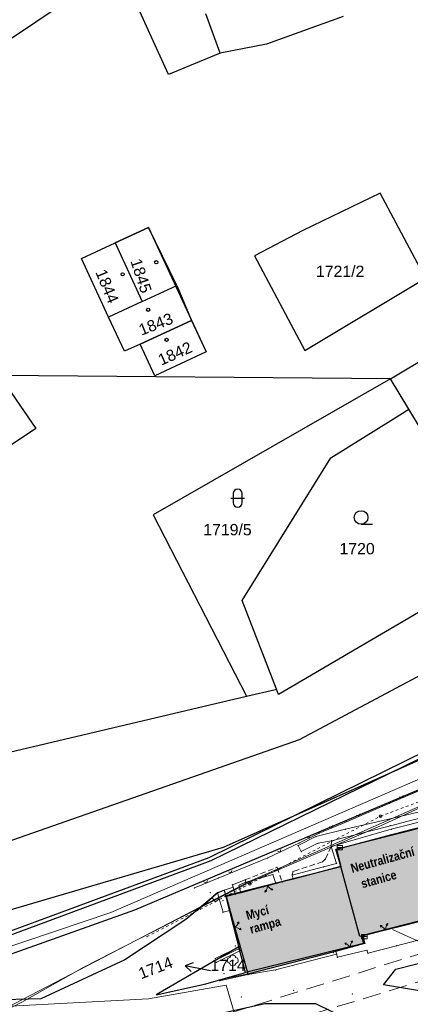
# Model space of a CAD drawing. Header units: metres. Extents: x -535942 to -530626, y -1087729 to -1086275.
# Tile 20 of 247: x -534478 to -534435, y -1086970 to -1086862. Entities that reach past the tile are written whole.
import ezdxf
from ezdxf.enums import TextEntityAlignment as Align

# ---------------------------------------------------------------- set-up
doc = ezdxf.new("R2010")
doc.units = ezdxf.units.M
for name, pattern in [('B_CARA_03', [3, 2, -1]), ('C_1', [0.6, 0.3, -0.3]), ('C_2', [0.9, 0.6, -0.3])]:
    doc.linetypes.add(name, pattern=pattern)
for name, color, linetype in [('15', 7, 'Continuous'), ('17', 7, 'Continuous'), ('18', 7, 'Continuous'), ('2', 7, 'Continuous'), ('23', 7, 'Continuous'), ('25', 7, 'Continuous'), ('8', 7, 'Continuous'), ('_blok katastr', 7, 'Continuous'), ('_blok podklad SS', 7, 'Continuous'), ('_blok SS sítě', 7, 'Continuous'), ('_blok zaměření - nové', 7, 'Continuous'), ('AG_srafy SS budovy', 252, 'Continuous')]:
    doc.layers.add(name, color=color, linetype=linetype)
for name, color, linetype, lineweight in [('AG plyn', 251, 'G_POTR_632_PN', 13), ('AG silno NN', 251, 'G_VED_660_PN', 13), ('AG slabo podzemni', 251, 'G_VED_670_PN', 13), ('AG_SS náhon', 251, 'B_CARA_03', 13), ('AG_SS voda pitna', 251, 'G_POTR_616_PN', 13), ('Standard', 240, 'Continuous', 5)]:
    doc.layers.add(name, color=color, linetype=linetype, lineweight=lineweight)
doc.layers.add('AG revizni oblacek', color=111, linetype='Continuous', plot=False)
for name, color, linetype, true_color in [('BT_BPEJ', 7, 'Continuous', 0x7fffff), ('BT_hranice_parcel', 7, 'Continuous', 0x007f00), ('BT_mapove_znacky', 7, 'Continuous', 0x007f00), ('BT_text_parcel', 7, 'Continuous', 0x007f00), ('BT_vnitrni_kresby', 7, 'Continuous', 0x007f00)]:
    doc.layers.add(name, color=color, linetype=linetype, true_color=true_color)
doc.layers.add('BT_hranice_budov', color=7, linetype='Continuous', lineweight=30, true_color=0x007f00)
doc.layers.get('17').off()
doc.styles.add('Arial', font='arialbd.ttf')
doc.styles.add('BT_text_mapy_m', font='arial.ttf', dxfattribs={"height": 5})
doc.linetypes.add('G_POTR_616_PN', pattern='A,0.5,-1,2,-6.5,[2,hpfmlin.shx,S=1,R=0,X=0,Y=0],-6.5,2,-1,0.5', length=20)
doc.linetypes.add('G_POTR_632_PN', pattern='A,0.5,-1,2,-6.5,[13,hpfmlin.shx,S=1,R=0,X=0,Y=0],-6.5,2,-1,0.5', length=20)
doc.linetypes.add('G_VED_660_PN', pattern='A,0.5,-1,2,-6.5,[28,hpfmlin.shx,S=1,R=0,X=0,Y=0],-6.5,2,-1,0.5', length=20)
doc.linetypes.add('G_VED_670_PN', pattern='A,0.5,-1,2,-6.5,[31,hpfmlin.shx,S=1,R=0,X=0,Y=0],-6.5,2,-1,0.5', length=20)

# ---------------------------------------------------------------- blocks, each defined once
blk = doc.blocks.new('BT_symbol_304')
at = {"layer": 'BT_mapove_znacky', "lineweight": -3}
blk.add_line((0, 0), (1.25, 0), dxfattribs=at)
blk.add_circle((0, 0.75), 0.75, dxfattribs=at)
blk = doc.blocks.new('BT_symbol_404')
at = {"layer": 'BT_mapove_znacky', "lineweight": -3}
blk.add_circle((0, 0), 0.175, dxfattribs=at)
blk = doc.blocks.new('BT_symbol_316')
at = {"layer": 'BT_mapove_znacky', "lineweight": -3}
blk.add_line((-0.75, 1), (0.75, 1), dxfattribs=at)
blk.add_lwpolyline([(0, 0), (0.1913, 0.0381), (0.3536, 0.1464), (0.4619, 0.3087), (0.5, 0.5), (0.5, 1.5), (0.4619, 1.6913), (0.3536, 1.8536), (0.1913, 1.9619), (0, 2), (-0.1913, 1.9619), (-0.3536, 1.8536), (-0.4619, 1.6913), (-0.5, 1.5), (-0.5, 0.5), (-0.4619, 0.3087), (-0.3536, 0.1464), (-0.1913, 0.0381), (0, 0)], dxfattribs=at)
blk = doc.blocks.new('BT_symbol_arrow')
at = {"layer": 'BT_text_parcel', "lineweight": -3}
for p in [(-0.5, 1.7), (0, 0), (0.5, 1.7)]:
    blk.add_line(p, (0, 2.5), dxfattribs=at)
blk = doc.blocks.new('_KATASTR')
at = {"layer": 'BT_BPEJ', "lineweight": -3}
blk.add_lwpolyline([(-534567.99, -1086985.9), (-534456, -1086953), (-534436.78, -1086944.4), (-534394.5, -1086925.5), (-534377.62, -1086916.03), (-534353.5, -1086902.5), (-534344.98, -1086895.04), (-534338.35, -1086889.24), (-534337.5, -1086888.5), (-534101, -1086732), (-533977.7, -1086657.11), (-533966, -1086650), (-533802, -1086557.5)], dxfattribs=at)
at = {"layer": 'BT_hranice_budov', "lineweight": -3}
for points in [[(-534511.6, -1086869.72), (-534510.78, -1086870.95), (-534504.3, -1086866.71), (-534502.4, -1086865.44), (-534495.32, -1086860.7), (-534488.38, -1086856.05), (-534486.52, -1086854.81), (-534480, -1086850.44), (-534473.7, -1086859.85), (-534489.03, -1086870.11), (-534504.38, -1086880.39), (-534505.28, -1086879.14), (-534520.1, -1086889.09), (-534526.43, -1086879.66), (-534519.88, -1086875.27), (-534518.03, -1086874.03), (-534511.6, -1086869.72)], [(-534464.98, -1086892.72), (-534461.17, -1086890.95), (-534464.31, -1086884.54), (-534467.98, -1086886.24)], [(-534468.7, -1086894.44), (-534471.7, -1086887.96), (-534467.98, -1086886.24), (-534464.98, -1086892.72), (-534468.7, -1086894.44)], [(-534461.17, -1086890.95), (-534459.56, -1086894.81)], [(-534465.22, -1086897.43), (-534466.95, -1086898.23), (-534468.7, -1086894.44)], [(-534459.56, -1086894.81), (-534457.94, -1086898.3), (-534463.6, -1086900.92), (-534465.22, -1086897.43), (-534459.56, -1086894.81)], [(-534433.11, -1086898.58), (-534432.88, -1086898.96), (-534429.46, -1086896.9), (-534423.38, -1086906.84), (-534426.82, -1086908.93), (-534426.58, -1086909.31), (-534431.09, -1086912.05), (-534435.57, -1086904.63), (-534437.59, -1086901.28), (-534433.11, -1086898.58)], [(-534443.09, -1086955.13), (-534443.61, -1086953.21), (-534416.87, -1086946.43), (-534414.19, -1086955.97), (-534440.78, -1086962.8), (-534440.98, -1086962.85), (-534443.09, -1086955.13)]]:
    blk.add_lwpolyline(points, dxfattribs=at)
at = {"layer": 'BT_hranice_parcel', "lineweight": -3}
for points in [[(-533930.39, -1086626.94), (-533977.71, -1086657.09), (-534027.69, -1086688.36), (-534051.88, -1086704.35), (-534053, -1086704.99), (-534093.1, -1086730.54), (-534099.49, -1086734.79), (-534123.96, -1086749.86), (-534172.7, -1086780.69), (-534236.19, -1086822.11), (-534301.1, -1086864.48), (-534361.33, -1086904.52), (-534389.95, -1086921.75), (-534421.31, -1086936.84), (-534457.42, -1086954.5), (-534485.18, -1086964.81)], [(-534493.78, -1086969.89), (-534465.8, -1086959.93), (-534429.9, -1086944.73), (-534384.85, -1086920.69), (-534356.67, -1086902.53), (-534277.7, -1086851.96), (-534273.32, -1086849.11), (-534236.73, -1086825.56), (-534052.87, -1086705.47), (-533854.49, -1086591.17)], [(-534338.12, -1086898.49), (-534383.25, -1086923.8), (-534389.49, -1086927.26), (-534399, -1086935.91), (-534403.22, -1086942.24), (-534405.72, -1086949.33), (-534407.13, -1086958.44), (-534408.09, -1086961.55), (-534410.53, -1086965.99), (-534414.49, -1086969.52), (-534420.58, -1086971.17), (-534438.35, -1086968.22), (-534436.99, -1086966.48), (-534427.74, -1086964.13), (-534413.07, -1086960.36), (-534414.19, -1086955.97)], [(-534504.3, -1086866.71), (-534504.89, -1086865.82), (-534503, -1086864.55), (-534502.4, -1086865.44), (-534495.32, -1086860.7), (-534488.38, -1086856.05), (-534488.72, -1086855.54), (-534486.86, -1086854.29), (-534486.52, -1086854.81), (-534480, -1086850.44), (-534473.7, -1086859.85), (-534489.03, -1086870.11), (-534504.38, -1086880.39), (-534505.28, -1086879.14), (-534520.1, -1086889.09), (-534526.43, -1086879.66), (-534519.88, -1086875.27), (-534520.56, -1086874.24), (-534518.72, -1086873.01), (-534518.03, -1086874.03), (-534511.6, -1086869.72), (-534510.78, -1086870.95), (-534504.3, -1086866.71)], [(-534456.39, -1086865.28), (-534462.08, -1086867.67), (-534468.43, -1086853.64)], [(-534442.8, -1086861.23), (-534451.27, -1086864.29), (-534456.39, -1086865.28), (-534457.96, -1086860.96)], [(-534452.58, -1086887.68), (-534447.06, -1086898.13), (-534433.75, -1086890.15), (-534438.74, -1086880.75), (-534447.25, -1086884.87), (-534452.58, -1086887.68)], [(-534471.7, -1086887.96), (-534467.98, -1086886.24), (-534464.31, -1086884.54), (-534457.94, -1086898.3)], [(-534467.98, -1086886.24), (-534464.98, -1086892.72), (-534461.17, -1086890.95), (-534464.31, -1086884.54)], [(-534464.98, -1086892.72), (-534468.7, -1086894.44), (-534471.7, -1086887.96)], [(-534461.17, -1086890.95), (-534459.56, -1086894.81), (-534465.22, -1086897.43), (-534466.95, -1086898.23), (-534468.7, -1086894.44)], [(-534459.56, -1086894.81), (-534457.94, -1086898.3), (-534463.6, -1086900.92), (-534465.22, -1086897.43)], [(-534431.09, -1086912.05), (-534435.57, -1086904.63), (-534437.59, -1086901.28), (-534433.11, -1086898.58), (-534432.88, -1086898.96), (-534429.46, -1086896.9), (-534423.38, -1086906.84)], [(-534480.78, -1086900.9), (-534476.74, -1086906.74), (-534522.7, -1086937.58), (-534526.51, -1086931.52)], [(-534437.59, -1086901.28), (-534480.78, -1086900.9)], [(-534437.59, -1086901.28), (-534463.79, -1086916.29), (-534453.47, -1086936.33), (-534450.29, -1086935.58), (-534450.17, -1086935.55), (-534453.94, -1086925.74), (-534444.18, -1086909.98), (-534437.25, -1086905.67), (-534435.57, -1086904.63)], [(-534425.29, -1086921.66), (-534449.94, -1086936.15), (-534450.17, -1086935.55)], [(-534563.5, -1086945.29), (-534552.14, -1086962.97), (-534521.86, -1086952.47), (-534453.47, -1086936.33)], [(-534414.19, -1086955.97), (-534440.78, -1086962.8), (-534440.57, -1086963.62), (-534453.59, -1086966.84), (-534455.75, -1086958.32), (-534443.09, -1086955.13), (-534443.61, -1086953.21), (-534416.87, -1086946.43), (-534414.19, -1086955.97)], [(-534455.75, -1086958.32), (-534455.92, -1086957.74), (-534456.66, -1086958.04), (-534460.16, -1086961), (-534466.92, -1086965.43), (-534476.18, -1086969.74), (-534483.09, -1086969.92), (-534491.78, -1086971.43), (-534510.11, -1086975.99), (-534554.58, -1086987.18), (-534619.89, -1087003.79), (-534621.82, -1087003.3), (-534622.81, -1087002.07), (-534623.91, -1086997.97), (-534624.74, -1086998.19)], [(-534453.59, -1086966.84), (-534454.31, -1086964), (-534463.46, -1086969.31), (-534458.11, -1086968.12), (-534453.59, -1086966.84)], [(-534482.38, -1086973.37), (-534475.68, -1086973.27), (-534469.34, -1086973.52), (-534462.2, -1086972.65), (-534451.47, -1086970.27), (-534445.85, -1086970.28), (-534442.33, -1086972), (-534440.12, -1086974.31), (-534440.52, -1086975.85), (-534441.52, -1086976.59), (-534517.36, -1086995.86)]]:
    blk.add_lwpolyline(points, dxfattribs=at)
at = {"layer": 'BT_text_parcel', "lineweight": -3}
blk.add_line((-534457.46, -1086966.67), (-534457.81, -1086966.6), dxfattribs=at)
at = {"layer": 'BT_vnitrni_kresby', "lineweight": -3}
for points in [[(-534447.62, -1086941.11), (-534394.75, -1086912.9)], [(-534457.61, -1086954.12), (-534421.54, -1086936.37)], [(-534518.92, -1086966.05), (-534447.62, -1086941.11)], [(-534485.28, -1086964.37), (-534457.61, -1086954.12)], [(-534440.98, -1086962.85), (-534443.09, -1086955.13)], [(-534440.78, -1086962.8), (-534440.98, -1086962.85)]]:
    blk.add_lwpolyline(points, dxfattribs=at)
at = {"layer": 'BT_mapove_znacky', "lineweight": -3}
for name, p in [('BT_symbol_404', (-534463.44, -1086888.39)), ('BT_symbol_404', (-534467.15, -1086889.73)), ('BT_symbol_404', (-534464.33, -1086893.64)), ('BT_symbol_404', (-534462.3, -1086896.96)), ('BT_symbol_316', (-534454.45, -1086915.44)), ('BT_symbol_304', (-534440.84, -1086917.33))]:
    blk.add_blockref(name, p, dxfattribs=at)
at = {"layer": 'BT_text_parcel', "lineweight": -3, "rotation": 78.32000000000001}
blk.add_blockref('BT_symbol_arrow', (-534457.81, -1086966.6), dxfattribs=at)
at = {"layer": 'BT_text_parcel', "lineweight": -3, "style": 'BT_text_mapy_m'}
for s, rotation, p in [('1845', 288.31, (-534466.31, -1086888.24)), ('1844', 292.41, (-534470.17, -1086889.48)), ('1843', 21.29, (-534465.07, -1086896.51)), ('1842', 24.01, (-534462.89, -1086899.83))]:
    blk.add_text(s, height=1.25, rotation=rotation, dxfattribs=at).set_placement(p)
for s, p in [('1721/2', (-534443.15, -1086890.02)), ('1719/5', (-534455.58, -1086918.55))]:
    blk.add_text(s, height=1.25, dxfattribs=at).set_placement(p, align=Align.CENTER)
for s, p in [('1720', (-534443.22, -1086920.65)), ('1714', (-534457.46, -1086966.67))]:
    blk.add_text(s, height=1.25, dxfattribs=at).set_placement(p)
blk.add_text('1714', height=1.25, rotation=20.81, dxfattribs=at).set_placement((-534461.48, -1086966.22), align=Align.RIGHT)
blk = doc.blocks.new('náhon')
at = {"layer": 'AG_SS náhon'}
for p, q in [((-534419.19, -1086960.03), (-534489.91, -1086982.15)), ((-534418.6, -1086963), (-534489.18, -1086984.61))]:
    blk.add_line(p, q, dxfattribs=at)
blk = doc.blocks.new('ss pitná voda')
at = {"layer": 'AG_SS voda pitna', "ltscale": 0.7}
blk.add_line((-534403.49, -1086977.62), (-534437.39, -1086962.08), dxfattribs=at)
blk = doc.blocks.new('ss plyn')
at = {"layer": 'AG plyn', "color": 251, "lineweight": 15, "ltscale": 0.5}
for p, q in [((-534425.68, -1086944.65), (-534438.7, -1086950.65)), ((-534438.7, -1086950.65), (-534453.04, -1086956.84)), ((-534453.04, -1086956.84), (-534471.41, -1086966.24)), ((-534471.41, -1086966.24), (-534478.25, -1086970.12)), ((-534478.25, -1086970.12), (-534490.11, -1086975.99))]:
    blk.add_line(p, q, dxfattribs=at)
blk = doc.blocks.new('SS nízké napětí')
at = {"layer": 'AG silno NN', "ltscale": 0.7}
for p, q in [((-534425.68272, -1086944.64934), (-534453.18305, -1086956.80683)), ((-534453.18305, -1086956.80683), (-534490.10637, -1086975.99277))]:
    blk.add_line(p, q, dxfattribs=at)
blk = doc.blocks.new('ss sdělovací kabel')
at = {"layer": 'AG slabo podzemni', "ltscale": 0.7}
for p, q in [((-534468.45583, -1086960.21976), (-534428.4833, -1086942.91347)), ((-534492.62104, -1086968.39596), (-534468.45583, -1086960.21976)), ((-534455.7076, -1086968.24702), (-534464.27776, -1086969.7535)), ((-534453.69897, -1086975.10984), (-534455.7076, -1086968.24702)), ((-534464.27776, -1086969.7535), (-534486.57355, -1086970.9252))]:
    blk.add_line(p, q, dxfattribs=at)
blk = doc.blocks.new('Z58')
at = {"color": 0, "lineweight": -2}
for p, q in [((-0.45, 0.6), (-0.24, 0.42)), ((-0.45, 0.6), (-0.36, 0.39)), ((-0.45, 0.6), (-0.24, 0.54)), ((-0.24, 0.42), (-0.12, 0.24)), ((-0.12, 0.24), (0, 0)), ((0, 0), (0.12, 0.24)), ((0.12, 0.24), (0.24, 0.42)), ((0.24, 0.42), (0.45, 0.6)), ((0.45, 0.6), (0.24, 0.54)), ((0.45, 0.6), (0.36, 0.39))]:
    blk.add_line(p, q, dxfattribs=at)
blk = doc.blocks.new('Z38')
at = {"color": 0, "lineweight": -2}
for p, q in [((0.3, 0.24), (-0.3, 0.24)), ((-0.3, 0.24), (-0.3, -0.24)), ((-0.3, 0), (0.3, 0)), ((0.3, -0.24), (0.3, 0.24)), ((-0.3, -0.24), (0.3, -0.24))]:
    blk.add_line(p, q, dxfattribs=at)
blk = doc.blocks.new('Z212')
at = {"color": 0, "lineweight": -2}
for p, q in [((-0.21, 0.21), (0, 0)), ((0, 0), (0.21, 0.21))]:
    blk.add_line(p, q, dxfattribs=at)
blk = doc.blocks.new('Z24')
at = {"color": 0, "lineweight": -2}
for p, q in [((-0.6, 0.06), (-0.57, 0.15)), ((-0.6, -0.06), (-0.6, 0.06)), ((-0.57, 0.15), (-0.51, 0.24)), ((-0.51, 0.24), (-0.33, 0.33)), ((-0.33, 0.33), (-0.27, 0.45)), ((-0.27, 0.45), (-0.21, 0.54)), ((-0.21, 0.54), (-0.06, 0.6)), ((-0.06, 0.6), (0.06, 0.6)), ((-0.03, -0.03), (-0.03, 0.03)), ((-0.03, 0.03), (0.03, 0.03)), ((0.03, 0.03), (0.03, -0.03)), ((0.06, 0.6), (0.21, 0.54)), ((0.21, 0.54), (0.27, 0.45)), ((0.27, 0.45), (0.33, 0.33)), ((0.33, 0.33), (0.51, 0.24)), ((0.51, 0.24), (0.57, 0.15)), ((0.57, 0.15), (0.6, 0.06)), ((0.6, 0.06), (0.6, -0.06)), ((-0.54, -0.21), (-0.6, -0.06)), ((-0.45, -0.27), (-0.54, -0.21)), ((-0.33, -0.33), (-0.45, -0.27)), ((-0.24, -0.51), (-0.33, -0.33)), ((-0.15, -0.57), (-0.24, -0.51)), ((-0.06, -0.6), (-0.15, -0.57)), ((0.06, -0.6), (-0.06, -0.6)), ((0.03, -0.03), (-0.03, -0.03)), ((0.15, -0.57), (0.06, -0.6)), ((0.24, -0.51), (0.15, -0.57)), ((0.33, -0.33), (0.24, -0.51)), ((0.45, -0.27), (0.33, -0.33)), ((0.54, -0.21), (0.45, -0.27)), ((0.6, -0.06), (0.54, -0.21))]:
    blk.add_line(p, q, dxfattribs=at)
blk = doc.blocks.new('Z15')
at = {"layer": '23', "color": 0, "lineweight": -2}
blk.add_circle((0, 0), 0.15, dxfattribs=at)
blk = doc.blocks.new('Zaměření - zekan')
at = {"layer": 'AG_srafy SS budovy', "transparency": 33554602}
h = blk.add_hatch(color=256, dxfattribs=at)
h.dxf.hatch_style = 1
h.paths.add_polyline_path([(-534453.32, -1086966.97), (-534443.64, -1086964.47), (-534440.42, -1086963.61), (-534440.62, -1086962.77), (-534438.16, -1086962.14), (-534435.9, -1086961.56), (-534432.06, -1086960.58), (-534428.7, -1086959.69), (-534425.4, -1086958.85), (-534423.57, -1086958.39), (-534414.04, -1086955.97), (-534414.64, -1086953.75), (-534414.91, -1086952.73), (-534415.05, -1086952.24), (-534415.31, -1086951.23), (-534416.63, -1086946.34), (-534428.91, -1086949.44), (-534437.35, -1086951.61), (-534443.56, -1086953.24), (-534443.06, -1086955.13), (-534448.34, -1086956.52), (-534449.54, -1086956.83), (-534450.23, -1086957.02), (-534451.64, -1086957.39), (-534454.12, -1086958.04), (-534454.72, -1086958.19), (-534455.72, -1086958.46), (-534455.29, -1086960.06), (-534454.35, -1086963.34), (-534454.18, -1086963.96), (-534454.14, -1086964.1), (-534454.06, -1086964.37)])
h.paths.add_polyline_path([(-534449.11, -1086987.51), (-534445.79, -1086986.66), (-534443.94, -1086986.15), (-534443.97, -1086986.04), (-534442.31, -1086985.61), (-534441.18, -1086985.31), (-534431.78, -1086982.86), (-534426.34, -1086981.45), (-534426.27, -1086981.61), (-534423.23, -1086980.83), (-534421.04, -1086980.23), (-534414.29, -1086978.5), (-534410.17, -1086977.42), (-534409.67, -1086979.54), (-534407.98, -1086979.1), (-534405.71, -1086987.99), (-534405.64, -1086987.96), (-534405.57, -1086988.16), (-534405.51, -1086988.14), (-534404.63, -1086991.45), (-534404.37, -1086992.44), (-534403.73, -1086994.83), (-534403.63, -1086995.22), (-534399.38, -1086994.06), (-534393.93, -1086992.57), (-534392.97, -1086996.33), (-534392.38, -1086998.68), (-534391.96, -1087000.32), (-534391.27, -1087003.03), (-534389.51, -1087009.99), (-534387.84, -1087016.44), (-534385.76, -1087024.28), (-534384.58, -1087028.84), (-534384.22, -1087030.49), (-534394.01, -1087033.1), (-534393.06, -1087036.8), (-534392.78, -1087038.03)])
h.paths.add_polyline_path([(-534376.66, -1086982.86), (-534371.91, -1086992.08), (-534367.61, -1087000.29), (-534367.52, -1087000.44), (-534366.9, -1087001.62), (-534367.54, -1087001.98), (-534367.74, -1087002.09), (-534371.55, -1087004.13), (-534370.98, -1087005.22), (-534369.18, -1087008.63), (-534362.31, -1087021.78), (-534361.7, -1087022.93), (-534357.45, -1087020.68), (-534357.97, -1087019.22), (-534358.37, -1087018.01), (-534358.76, -1087016.83), (-534358.99, -1087016.22), (-534359.29, -1087015.33), (-534353.16, -1087012.14), (-534339.04, -1087004.84), (-534326.38, -1086998.22), (-534319.16, -1086994.47), (-534316.78, -1086998.99), (-534313.36, -1086997.22), (-534311.16, -1086996.07), (-534306.79, -1086993.79), (-534304.55, -1086992.63), (-534299.59, -1086990.04), (-534302, -1086985.39), (-534295.73, -1086982.11), (-534295.21, -1086982.98), (-534290.74, -1086980.63), (-534289.54, -1086982.76), (-534285.69, -1086980.56), (-534286.82, -1086978.58), (-534284.28, -1086977.22), (-534283.24, -1086976.68), (-534281.19, -1086975.65), (-534277.97, -1086973.96), (-534276.84, -1086973.37), (-534273.85, -1086971.79), (-534272.96, -1086971.31), (-534269.71, -1086969.61), (-534269.14, -1086969.31), (-534256.54, -1086962.76), (-534254.34, -1086961.61), (-534242.72, -1086955.58), (-534242.78, -1086955.43), (-534237.35, -1086952.6), (-534235.21, -1086949.4), (-534239.44, -1086941.34), (-534243.24, -1086941.25), (-534248.7, -1086944.11), (-534250.27, -1086941.13), (-534250.44, -1086940.78), (-534251.11, -1086939.54), (-534251.4, -1086938.86), (-534251.69, -1086938.24), (-534253.29, -1086935.24), (-534253.68, -1086934.51), (-534255.34, -1086931.42), (-534255.99, -1086930.13), (-534256.1, -1086929.92), (-534258.1, -1086926.1), (-534260.25, -1086921.97), (-534262.07, -1086922.92), (-534262.15, -1086922.98), (-534266.77, -1086925.44), (-534269.6, -1086926.91), (-534276.25, -1086930.36), (-534283.82, -1086934.31), (-534286.48, -1086935.71), (-534290.01, -1086937.55), (-534293.03, -1086939.1), (-534298.26, -1086941.82), (-534312.71, -1086949.33), (-534312.61, -1086949.52), (-534323.27, -1086955.1), (-534323.4, -1086955.17), (-534326.4, -1086956.7), (-534326.56, -1086956.78), (-534333.51, -1086960.4), (-534334.43, -1086960.88), (-534340.99, -1086964.26), (-534348.06, -1086967.99), (-534354.88, -1086971.56), (-534355.52, -1086971.89), (-534363.33, -1086975.94), (-534365.5, -1086977.06), (-534366.7, -1086977.69), (-534369.79, -1086979.29), (-534372.79, -1086980.85), (-534373.9, -1086981.42)])
h.paths.add_polyline_path([(-534225.31, -1086925.38), (-534227.21, -1086921.67), (-534228.94, -1086918.39), (-534222.95, -1086915.33), (-534223.49, -1086914.23), (-534224.05, -1086913.14), (-534224.58, -1086912.12), (-534225.22, -1086910.92), (-534225.33, -1086910.97), (-534229.4, -1086913.05), (-534232.81, -1086914.82), (-534233.83, -1086915.32), (-534235.03, -1086915.94), (-534238.81, -1086917.9), (-534236.52, -1086922.26), (-534234.28, -1086921.14), (-534233.59, -1086922.49), (-534231.31, -1086927.09), (-534227.3, -1086934.34), (-534227.79, -1086934.6), (-534227.68, -1086935.04), (-534229.4, -1086935.91), (-534227.63, -1086939.43), (-534226.47, -1086938.84), (-534217.79, -1086934.36), (-534219.63, -1086930.88), (-534221.85, -1086932.07), (-534224.06, -1086927.94)])
h.paths.add_polyline_path([(-534218.17, -1086907.24), (-534217.95, -1086907.68), (-534217.87, -1086907.62), (-534216.61, -1086910.03), (-534216.54, -1086910.15), (-534215.04, -1086913.13), (-534214.84, -1086913.49), (-534214.58, -1086913.36), (-534211.87, -1086911.91), (-534205.61, -1086908.67), (-534200.06, -1086905.83), (-534197.02, -1086904.27), (-534200.25, -1086898), (-534206.14, -1086901.04), (-534211.99, -1086904.07)])
h.paths.add_polyline_path([(-534204.81, -1086909.35), (-534204.26, -1086910.42), (-534206.72, -1086911.82), (-534204.65, -1086915.78), (-534198.56, -1086912.7), (-534200.8, -1086908.63), (-534203.55, -1086910.02), (-534204.07, -1086908.98)])
h.paths.add_polyline_path([(-534195.75, -1086896.47), (-534199.09, -1086898.18), (-534196.17, -1086903.85), (-534195.87, -1086903.7), (-534194.67, -1086903.07), (-534192.88, -1086902.14), (-534194.66, -1086898.61), (-534195.18, -1086897.6)])
h.paths.add_polyline_path([(-534084.41, -1086796.39), (-534085.46, -1086796.99), (-534086.03, -1086797.3), (-534089.99, -1086799.53), (-534091.27, -1086800.26), (-534090.93, -1086800.88), (-534105.36, -1086808.92), (-534099.72, -1086818.96), (-534099.63, -1086819.17), (-534085.25, -1086811.1), (-534085.18, -1086811.21), (-534081.15, -1086808.94), (-534081.95, -1086801.31), (-534084.05, -1086801.53), (-534080.65, -1086800.13), (-534082.4, -1086800.13)])
edge = h.paths.add_edge_path()
edge.add_arc((-534100.21, -1086794.68), 2.83, 0, 360)
h.paths.add_polyline_path([(-534099.94, -1086778.89), (-534103.97, -1086781.3), (-534100.2, -1086787.73), (-534099.26, -1086789.35), (-534095.15, -1086786.92)])
h.paths.add_polyline_path([(-534107.32, -1086754.82), (-534114.77, -1086759.06), (-534107.17, -1086772.4), (-534104.69, -1086771), (-534100.77, -1086768.78), (-534099.77, -1086768.21)])
h.paths.add_polyline_path([(-534117.45, -1086774.96), (-534116.11, -1086777.42), (-534114.41, -1086776.46), (-534113.26, -1086775.8), (-534111.02, -1086774.53), (-534109.72, -1086773.79), (-534109.3, -1086773.55), (-534110.66, -1086771.13)])
at = {"layer": '18', "color": 252, "lineweight": 15}
for p in [(-534437.68, -1086948.14), (-534438.7, -1086949.58), (-534442.46, -1086950.19), (-534437.95, -1086949.95), (-534437.6, -1086950.64), (-534445.82, -1086951.82), (-534445.47, -1086951.46), (-534442.56, -1086951.01), (-534437.52, -1086951.02), (-534437.35, -1086951.61), (-534447.79, -1086952.83), (-534447.64, -1086952.53), (-534445.6, -1086952.56), (-534444.13, -1086952.92), (-534444.1, -1086952.29), (-534447.44, -1086953.49), (-534443.56, -1086953.24), (-534443.19, -1086953.04), (-534451.14, -1086954.18), (-534445.09, -1086954.61), (-534444.79, -1086954.33), (-534443.54, -1086954.8), (-534443.06, -1086955.13), (-534450.57, -1086956.02), (-534450.1, -1086955.23), (-534448.46, -1086956.08), (-534448.35, -1086955.68), (-534444.99, -1086955.18), (-534456.59, -1086956.42), (-534455.04, -1086957.15), (-534454.31, -1086957.2), (-534453.62, -1086956.6), (-534453.56, -1086956.87), (-534453.1, -1086957.04), (-534450.71, -1086957.14), (-534450.23, -1086957.02), (-534449.54, -1086956.83), (-534448.34, -1086956.52), (-534459.23, -1086957.49), (-534457.46, -1086958.04), (-534457.03, -1086958.3), (-534456.68, -1086958.02), (-534454.96, -1086957.41), (-534454.72, -1086958.19), (-534454.12, -1086958.04), (-534453.78, -1086957.4), (-534451.64, -1086957.39), (-534457.28, -1086958.6), (-534456.89, -1086959.02), (-534456.83, -1086958.74), (-534456.5, -1086958.69), (-534456.08, -1086958.9), (-534455.72, -1086958.46), (-534458.82, -1086959.92), (-534456.06, -1086960.18), (-534455.31, -1086959.98), (-534455.26, -1086960.15), (-534435.9, -1086961.56), (-534440.27, -1086962.67), (-534436.76, -1086961.78), (-534464.47, -1086962.88), (-534454.35, -1086963.34), (-534440.72, -1086963.69), (-534440.62, -1086962.77), (-534440.48, -1086962.88), (-534440.42, -1086963.61), (-534454.73, -1086963.9), (-534454.32, -1086964.31), (-534454.18, -1086963.96), (-534454.14, -1086964.1), (-534454.06, -1086964.37), (-534443.91, -1086964.66), (-534443.64, -1086964.47), (-534443.54, -1086964.8), (-534440.19, -1086964.38), (-534440.08, -1086964.71), (-534436.92, -1086963.89), (-534456.92, -1086965.31), (-534456.88, -1086965.46), (-534456.82, -1086965.73), (-534454.99, -1086965.51), (-534443.45, -1086965.16), (-534455.97, -1086966.98), (-534453.33, -1086966.97), (-534453.32, -1086967.07), (-534450.28, -1086966.56), (-534456.47, -1086967.66), (-534456.45, -1086967.76), (-534448.29, -1086968.8), (-534441.82, -1086969.22), (-534454.06, -1086969.53)]:
    blk.add_point(p, dxfattribs=at)
at = {"layer": '2', "color": 251, "linetype": 'C_1', "lineweight": 15}
for p, q in [((-534438.7, -1086949.58), (-534425.78, -1086944.71)), ((-534453.1, -1086957.04), (-534438.7, -1086949.58)), ((-534464.47, -1086962.88), (-534453.1, -1086957.04))]:
    blk.add_line(p, q, dxfattribs=at)
at = {"layer": '2', "color": 251, "lineweight": 15}
for p, q in [((-534430.42, -1086948.13), (-534437.95, -1086949.95)), ((-534437.52, -1086951.02), (-534430.07, -1086949.13)), ((-534428.91, -1086949.44), (-534437.35, -1086951.61)), ((-534437.95, -1086949.95), (-534442.56, -1086951.01)), ((-534445.82, -1086951.82), (-534447.79, -1086952.83)), ((-534442.56, -1086951.01), (-534445.82, -1086951.82)), ((-534444.13, -1086952.92), (-534437.52, -1086951.02)), ((-534437.35, -1086951.61), (-534443.56, -1086953.24)), ((-534443.54, -1086954.8), (-534444.13, -1086952.92)), ((-534443.56, -1086953.24), (-534443.06, -1086955.13)), ((-534443.06, -1086955.13), (-534448.34, -1086956.52)), ((-534444.99, -1086955.18), (-534443.54, -1086954.8)), ((-534453.56, -1086956.87), (-534450.57, -1086956.02)), ((-534450.23, -1086957.02), (-534450.57, -1086956.02)), ((-534448.46, -1086956.08), (-534444.99, -1086955.18)), ((-534448.34, -1086956.52), (-534448.46, -1086956.08)), ((-534455.04, -1086957.15), (-534453.62, -1086956.6)), ((-534454.96, -1086957.41), (-534455.04, -1086957.15)), ((-534453.56, -1086956.87), (-534454.31, -1086957.2)), ((-534454.31, -1086957.2), (-534454.12, -1086958.04)), ((-534453.62, -1086956.6), (-534453.56, -1086956.87)), ((-534450.71, -1086957.14), (-534451.64, -1086957.39)), ((-534450.23, -1086957.02), (-534450.71, -1086957.14)), ((-534449.54, -1086956.83), (-534450.23, -1086957.02)), ((-534448.34, -1086956.52), (-534449.54, -1086956.83)), ((-534456.68, -1086958.02), (-534457.03, -1086958.3)), ((-534456.5, -1086958.69), (-534456.68, -1086958.02)), ((-534454.72, -1086958.19), (-534455.72, -1086958.46)), ((-534454.72, -1086958.19), (-534454.96, -1086957.41)), ((-534454.12, -1086958.04), (-534454.72, -1086958.19)), ((-534451.64, -1086957.39), (-534454.12, -1086958.04)), ((-534456.89, -1086959.02), (-534457.28, -1086958.6)), ((-534455.72, -1086958.46), (-534455.31, -1086959.98)), ((-534455.31, -1086959.98), (-534455.26, -1086960.15)), ((-534455.26, -1086960.15), (-534454.35, -1086963.34)), ((-534436.76, -1086961.78), (-534435.9, -1086961.56)), ((-534435.9, -1086961.56), (-534432.38, -1086960.66)), ((-534440.62, -1086962.77), (-534440.27, -1086962.67)), ((-534440.27, -1086962.67), (-534436.76, -1086961.78)), ((-534436.92, -1086963.89), (-534431.99, -1086962.61)), ((-534454.35, -1086963.34), (-534453.33, -1086966.97)), ((-534443.64, -1086964.47), (-534440.72, -1086963.69)), ((-534440.72, -1086963.69), (-534440.42, -1086963.61)), ((-534440.42, -1086963.61), (-534440.62, -1086962.77)), ((-534456.92, -1086965.31), (-534454.18, -1086963.96)), ((-534454.14, -1086964.1), (-534456.88, -1086965.46)), ((-534456.82, -1086965.73), (-534454.06, -1086964.37)), ((-534453.33, -1086966.97), (-534443.64, -1086964.47)), ((-534443.54, -1086964.8), (-534450.28, -1086966.56)), ((-534443.64, -1086964.47), (-534443.54, -1086964.8)), ((-534443.54, -1086964.8), (-534443.45, -1086965.16)), ((-534443.45, -1086965.16), (-534440.19, -1086964.38)), ((-534440.19, -1086964.38), (-534440.08, -1086964.71)), ((-534440.08, -1086964.71), (-534436.92, -1086963.89)), ((-534453.33, -1086966.97), (-534456.47, -1086967.66)), ((-534456.45, -1086967.76), (-534453.32, -1086967.07)), ((-534453.32, -1086967.07), (-534453.33, -1086966.97)), ((-534450.28, -1086966.56), (-534453.32, -1086967.07))]:
    blk.add_line(p, q, dxfattribs=at)
at = {"layer": '23', "color": 252, "lineweight": 15}
for p, q in [((-534437.68, -1086948.14), (-534429.44, -1086944.62)), ((-534442.46, -1086950.19), (-534437.68, -1086948.14)), ((-534437.6, -1086950.64), (-534430.01, -1086948.66)), ((-534445.47, -1086951.46), (-534442.46, -1086950.19)), ((-534444.1, -1086952.29), (-534437.6, -1086950.64)), ((-534447.64, -1086952.53), (-534445.47, -1086951.46)), ((-534451.14, -1086954.18), (-534447.64, -1086952.53)), ((-534447.79, -1086952.83), (-534447.44, -1086953.49)), ((-534447.44, -1086953.49), (-534445.6, -1086952.56)), ((-534445.6, -1086952.56), (-534444.1, -1086952.29)), ((-534456.59, -1086956.42), (-534451.14, -1086954.18)), ((-534459.23, -1086957.49), (-534456.59, -1086956.42)), ((-534457.28, -1086958.6), (-534457.03, -1086958.3)), ((-534456.68, -1086958.02), (-534454.96, -1086957.41)), ((-534457.28, -1086958.6), (-534458.82, -1086959.92)), ((-534456.5, -1086958.69), (-534456.89, -1086959.02)), ((-534456.06, -1086960.18), (-534456.5, -1086958.69)), ((-534455.31, -1086959.98), (-534456.06, -1086960.18))]:
    blk.add_line(p, q, dxfattribs=at)
at = {"layer": '25', "color": 252, "linetype": 'C_2', "lineweight": 15}
for p, q in [((-534444.13, -1086952.92), (-534444.79, -1086954.33)), ((-534444.1, -1086952.29), (-534444.13, -1086952.92)), ((-534445.09, -1086954.61), (-534448.35, -1086955.68)), ((-534444.79, -1086954.33), (-534445.09, -1086954.61)), ((-534453.62, -1086956.6), (-534450.1, -1086955.23)), ((-534450.1, -1086955.23), (-534449.54, -1086956.83)), ((-534448.35, -1086955.68), (-534448.46, -1086956.08))]:
    blk.add_line(p, q, dxfattribs=at)
at = {"layer": 'AG revizni oblacek'}
blk.add_lwpolyline([(-534428.91, -1086949.44), (-534437.35, -1086951.61), (-534443.56, -1086953.24), (-534443.06, -1086955.13), (-534448.34, -1086956.52), (-534449.54, -1086956.83), (-534450.23, -1086957.02), (-534451.64, -1086957.39), (-534454.12, -1086958.04), (-534454.72, -1086958.19), (-534455.72, -1086958.46), (-534455.29, -1086960.06), (-534454.35, -1086963.34), (-534454.18, -1086963.96), (-534454.14, -1086964.1), (-534454.06, -1086964.37), (-534453.32, -1086966.97), (-534443.64, -1086964.47), (-534440.42, -1086963.61), (-534440.62, -1086962.77), (-534438.16, -1086962.14), (-534435.9, -1086961.56), (-534432.06, -1086960.58)], dxfattribs=at)
at = {"layer": '15', "color": 252, "lineweight": 15}
blk.add_blockref('Z24', (-534454.99, -1086965.51), dxfattribs=at)
at = {"layer": '17', "color": 251, "lineweight": 15}
for p in [(-534438.7, -1086949.58), (-534453.1, -1086957.04)]:
    blk.add_blockref('Z15', p, dxfattribs=at)
at = {"layer": '2', "color": 252, "lineweight": 15}
for p, rotation in [((-534451.16, -1086957.26), 194.7306), ((-534454.78, -1086961.85), 285.9333999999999), ((-534438.16, -1086962.13), 14.3205), ((-534442.06, -1086964.05), 14.78199999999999)]:
    blk.add_blockref('Z58', p, dxfattribs=dict(at, rotation=rotation))
at = {"layer": '23', "color": 252, "lineweight": 15}
for p, rotation in [((-534436.31, -1086947.55), 23.1), ((-534441.08, -1086949.59), 23.20000000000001), ((-534444.09, -1086950.87), 22.9), ((-534446.55, -1086951.99), 26.4), ((-534449.78, -1086953.54), 25.3), ((-534455.21, -1086955.85), 22.29999999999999), ((-534457.91, -1086956.96), 22)]:
    blk.add_blockref('Z212', p, dxfattribs=dict(at, rotation=rotation))
at = {"layer": '8', "color": 252, "lineweight": 15}
for p in [(-534443.19, -1086953.04), (-534440.48, -1086962.88)]:
    blk.add_blockref('Z38', p, dxfattribs=at)
blk = doc.blocks.new('hala návrh')
at = {"layer": 'Standard', "color": 6, "linetype": 'Continuous', "lineweight": 25, "transparency": 33554687, "char_height": 1, "attachment_point": 7, "rotation": 348.0211, "style": 'Arial'}
for s, insert, width in [('\\W0.82;Mycí', (-74.76, 41.99), 1.4205), ('\\W0.83;Neutralizační', (-62.05, 41.54), 3.5852), ('\\W0.83;rampa', (-75.1, 40.45), 1.8477), ('\\W0.83;stanice', (-61.83, 39.51), 2.0399)]:
    blk.add_mtext(s, dxfattribs=dict(at, insert=insert, width=width))

msp = doc.modelspace()

# ---------------------------------------------------------------- block references
at = {"rotation": 27.51349570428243}
msp.add_blockref('hala návrh', (-534367.592, -1086964.038), dxfattribs=at)
at = {"layer": '_blok katastr', "lineweight": -3}
msp.add_blockref('_KATASTR', (0, 0), dxfattribs=at)
at = {"layer": '_blok podklad SS'}
msp.add_blockref('náhon', (0, 0), dxfattribs=at)
at = {"layer": '_blok SS sítě'}
for name in ['SS nízké napětí', 'ss pitná voda', 'ss plyn', 'ss sdělovací kabel']:
    msp.add_blockref(name, (0, 0), dxfattribs=at)
at = {"layer": '_blok zaměření - nové', "linetype": 'ByBlock'}
msp.add_blockref('Zaměření - zekan', (0, 0), dxfattribs=at)

doc.saveas('drawing.dxf')
